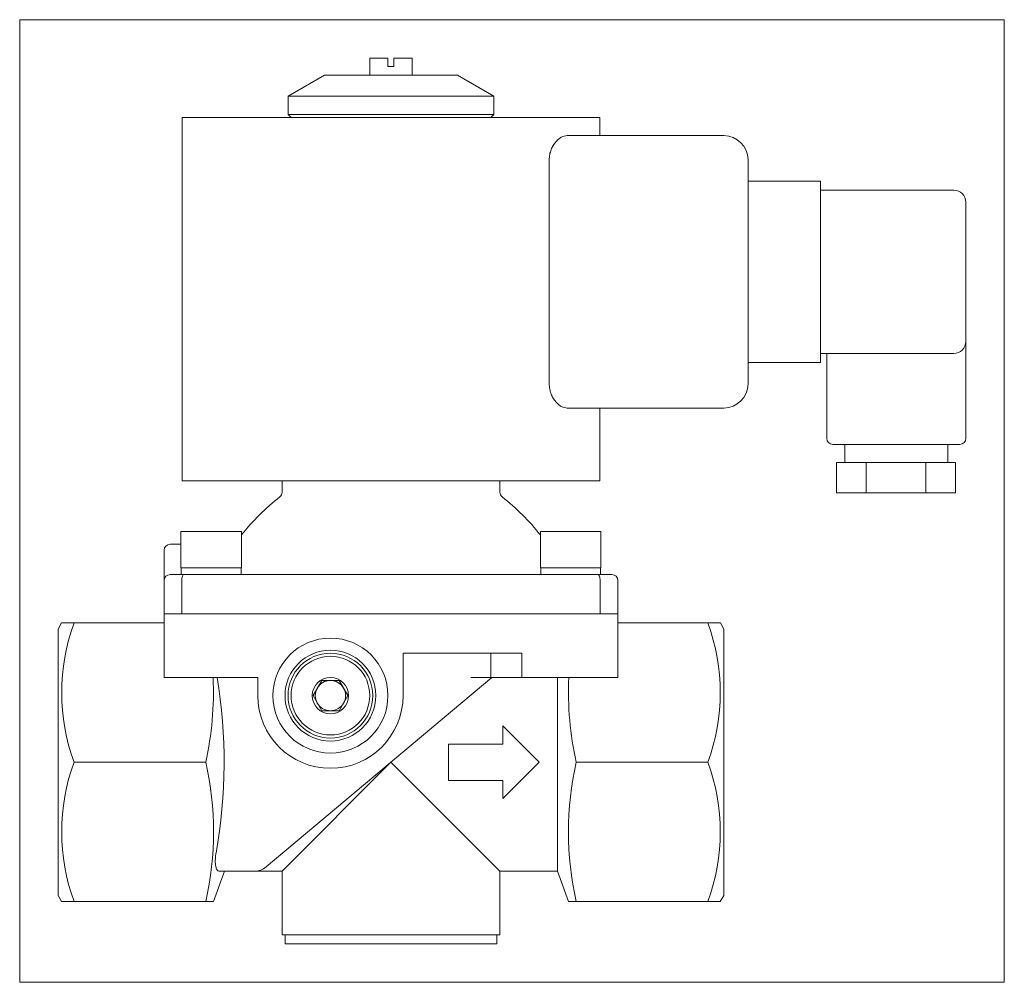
# Model space of a CAD drawing. Extents: x 128 to 290, y 83 to 242.
import ezdxf
from ezdxf.xclip import XClip

# ---------------------------------------------------------------- set-up
doc = ezdxf.new("R2010")
doc.units = 0
doc.header["$LTSCALE"] = 25.4
doc.header["$MEASUREMENT"] = 0
doc.header["$XCLIPFRAME"] = 2
doc.layers.get('0').update_dxf_attribs({"linetype": 'CONTINUOUS'})
for name, color, linetype in [('CEWKA_25', 7, 'CONTINUOUS'), ('PODKŁADKA_SPRĘŻ_', 7, 'CONTINUOUS'), ('W-008_WKRĘT_M4X1', 7, 'CONTINUOUS'), ('WA_002_01_00_005', 7, 'CONTINUOUS'), ('WA_007_01_00_007', 7, 'CONTINUOUS'), ('WA_031_01_00_009', 7, 'CONTINUOUS'), ('WA_031_01_00_011', 7, 'CONTINUOUS'), ('WA_137_01_01', 7, 'CONTINUOUS'), ('WB_120_01_02', 7, 'CONTINUOUS'), ('Ś-008IMBUSM6X16', 7, 'CONTINUOUS')]:
    doc.layers.add(name, color=color, linetype=linetype)

# ---------------------------------------------------------------- blocks, each defined once
blk = doc.blocks.new('SE1')
at = {"layer": 'CEWKA_25', "color": 7, "linetype": 'CONTINUOUS', "lineweight": 0}
for p, q in [((154.42, 226.23), (154.42, 166.23)), ((154.42, 226.23), (223.42, 226.23)), ((223.42, 223.23), (223.42, 226.23)), ((218.04, 223.23), (243.92, 223.23)), ((215.08, 182.23), (215.08, 219.23)), ((247.92, 219.23), (247.92, 182.23)), ((247.92, 215.73), (259.92, 215.73)), ((259.92, 215.73), (259.92, 212.23)), ((259.92, 214.23), (281.92, 214.23)), ((259.92, 189.23), (259.92, 212.23)), ((283.92, 212.23), (283.92, 189.23)), ((259.92, 189.23), (259.92, 185.73)), ((283.92, 173.23), (283.92, 189.23)), ((272.42, 187.23), (259.92, 187.23)), ((260.92, 187.23), (260.92, 173.23)), ((281.92, 187.23), (272.42, 187.23)), ((259.92, 185.73), (247.92, 185.73)), ((243.92, 178.23), (218.04, 178.23)), ((223.42, 166.23), (223.42, 178.23)), ((261.92, 172.23), (282.92, 172.23)), ((263.92, 172.23), (263.92, 169.23)), ((280.92, 169.23), (280.92, 172.23)), ((267.47, 169.23), (262.56, 169.23)), ((262.56, 164.23), (262.56, 169.23)), ((272.42, 169.23), (267.47, 169.23)), ((267.47, 164.23), (267.47, 169.23)), ((277.29, 169.23), (272.42, 169.23)), ((279.34, 169.23), (277.29, 169.23)), ((277.29, 164.23), (277.29, 169.23)), ((279.34, 169.23), (280.16, 169.23)), ((282.19, 169.23), (280.16, 169.23)), ((282.19, 164.23), (282.19, 169.23)), ((154.42, 166.23), (223.42, 166.23)), ((267.47, 164.23), (262.56, 164.23)), ((277.29, 164.23), (267.47, 164.23)), ((282.19, 164.23), (277.29, 164.23))]:
    blk.add_line(p, q, dxfattribs=at)
for centre, radius, start, end in [((243.92, 219.23), 4, 0, 90), ((281.92, 212.23), 2, 0, 90), ((281.92, 189.23), 2, 270, 360), ((243.92, 182.23), 4, 270, 360), ((261.92, 173.23), 1, 180, 270), ((282.92, 173.23), 1, 270, 360)]:
    blk.add_arc(centre, radius, start, end, dxfattribs=at)
for points, knots in [([(215.08, 219.23), (215.08, 219.53), (215.1, 219.82), (215.18, 220.24), (215.22, 220.38), (215.3, 220.65), (215.34, 220.78), (215.48, 221.15), (215.6, 221.39), (215.86, 221.82), (215.99, 222.01), (216.29, 222.35), (216.44, 222.5), (216.75, 222.76), (216.91, 222.87), (217.4, 223.14), (217.73, 223.23), (218.04, 223.23)], [0, 0, 0, 0, 0.125, 0.125, 0.1875, 0.1875, 0.25, 0.25, 0.375, 0.375, 0.5, 0.5, 0.625, 0.625, 0.75, 0.75, 1, 1, 1, 1]), ([(218.04, 178.23), (217.73, 178.23), (217.4, 178.32), (216.92, 178.58), (216.76, 178.69), (216.44, 178.95), (216.29, 179.1), (216, 179.44), (215.86, 179.64), (215.6, 180.06), (215.49, 180.29), (215.29, 180.8), (215.21, 181.07), (215.11, 181.63), (215.08, 181.93), (215.08, 182.23)], [0, 0, 0, 0, 0.25, 0.25, 0.375, 0.375, 0.5, 0.5, 0.625, 0.625, 0.75, 0.75, 0.875, 0.875, 1, 1, 1, 1])]:
    blk.add_open_spline(points, degree=3, knots=knots, dxfattribs=at)
at = {"layer": 'PODKŁADKA_SPRĘŻ_', "color": 7, "linetype": 'CONTINUOUS', "lineweight": 0}
for p, q in [((154.27, 151.83), (154.27, 150.73)), ((164.17, 150.73), (164.17, 151.83)), ((213.67, 151.83), (213.67, 150.73)), ((223.57, 150.73), (223.57, 151.83))]:
    blk.add_line(p, q, dxfattribs=at)
at = {"layer": 'W-008_WKRĘT_M4X1', "color": 7, "linetype": 'CONTINUOUS', "lineweight": 0}
for p, q in [((188.42, 236.03), (185.42, 236.03)), ((185.42, 236.03), (185.42, 233.23)), ((188.42, 236.03), (188.42, 234.63)), ((189.42, 236.03), (192.42, 236.03)), ((189.42, 234.63), (189.42, 236.03)), ((192.42, 233.23), (192.42, 236.03)), ((188.42, 234.63), (189.42, 234.63))]:
    blk.add_line(p, q, dxfattribs=at)
at = {"layer": 'WA_002_01_00_005', "color": 7, "linetype": 'CONTINUOUS', "lineweight": 0}
for p, q in [((171.42, 91.23), (171.42, 89.73)), ((206.42, 89.73), (206.42, 91.23)), ((206.42, 89.73), (171.42, 89.73))]:
    blk.add_line(p, q, dxfattribs=at)
at = {"layer": 'WA_007_01_00_007', "color": 7, "linetype": 'CONTINUOUS', "lineweight": 0}
for p, q in [((177.92, 233.23), (171.92, 229.76)), ((199.92, 233.23), (177.92, 233.23)), ((205.92, 229.76), (199.92, 233.23)), ((205.92, 229.76), (171.92, 229.76)), ((171.92, 229.76), (171.92, 226.73)), ((205.92, 226.73), (205.92, 229.76)), ((205.92, 226.73), (171.92, 226.73)), ((171.92, 226.73), (172.42, 226.23)), ((205.42, 226.23), (205.92, 226.73))]:
    blk.add_line(p, q, dxfattribs=at)
at = {"layer": 'WA_031_01_00_009', "color": 7, "linetype": 'CONTINUOUS', "lineweight": 0}
for p, q in [((176.04, 130.73), (177.48, 133.23)), ((177.48, 133.23), (180.37, 133.23)), ((180.37, 133.23), (181.81, 130.73)), ((177.48, 128.23), (176.04, 130.73)), ((181.81, 130.73), (180.37, 128.23)), ((180.37, 128.23), (177.48, 128.23))]:
    blk.add_line(p, q, dxfattribs=at)
for radius in [7, 6.5, 3]:
    blk.add_circle((178.92, 130.73), radius, dxfattribs=at)
for start, end in [(150, 210), (90, 150), (30, 90), (330, 30), (210, 270), (270, 330)]:
    blk.add_arc((178.92, 130.73), 2.5, start, end, dxfattribs=at)
at = {"layer": 'WA_031_01_00_011', "color": 7, "linetype": 'CONTINUOUS', "lineweight": 0}
blk.add_circle((178.92, 130.73), 7.5, dxfattribs=at)
at = {"layer": 'WA_137_01_01', "color": 7, "linetype": 'CONTINUOUS', "lineweight": 0}
for p, q in [((151.42, 133.73), (151.42, 144.23)), ((151.64, 144.23), (155.42, 144.23)), ((155.42, 144.23), (222.42, 144.23)), ((222.42, 144.23), (226.21, 144.23)), ((226.42, 133.73), (226.42, 144.23)), ((134.5, 142.73), (133.92, 141.73)), ((133.92, 97.73), (133.92, 141.73)), ((136.55, 142.73), (134.5, 142.73)), ((151.42, 142.73), (136.55, 142.73)), ((241.29, 142.73), (226.42, 142.73)), ((241.29, 142.73), (243.35, 142.73)), ((243.92, 141.73), (243.35, 142.73)), ((243.92, 97.73), (243.92, 141.73)), ((190.92, 130.73), (190.92, 137.73)), ((190.92, 137.73), (210.57, 137.73)), ((205.42, 133.73), (205.42, 137.73)), ((210.57, 133.73), (210.57, 137.73)), ((151.42, 133.73), (155.42, 133.73)), ((155.42, 133.73), (166.92, 133.73)), ((166.92, 133.73), (166.92, 130.73)), ((205.61, 133.73), (168.31, 102.43)), ((205.42, 133.73), (202.14, 133.73)), ((205.42, 133.73), (210.57, 133.73)), ((210.57, 133.73), (222.42, 133.73)), ((216.42, 133.73), (216.42, 101.73)), ((222.42, 133.73), (226.42, 133.73)), ((207.42, 125.73), (213.42, 119.73)), ((207.42, 122.73), (207.42, 125.73)), ((198.42, 122.73), (207.42, 122.73)), ((198.42, 116.73), (198.42, 122.73)), ((158.31, 119.73), (136.55, 119.73)), ((188.92, 119.73), (170.92, 101.73)), ((188.92, 119.73), (206.92, 101.73)), ((213.42, 119.73), (207.42, 113.73)), ((241.29, 119.73), (219.54, 119.73)), ((207.42, 116.73), (198.42, 116.73)), ((207.42, 113.73), (207.42, 116.73)), ((159.6, 96.73), (161.42, 101.73)), ((166.38, 101.73), (160.53, 101.73)), ((166.38, 101.73), (170.92, 101.73)), ((170.92, 101.73), (170.92, 91.23)), ((206.92, 91.23), (206.92, 101.73)), ((206.92, 101.73), (216.42, 101.73)), ((216.42, 101.73), (218.24, 96.73)), ((133.92, 97.73), (134.5, 96.73)), ((243.34, 96.72), (243.92, 97.73)), ((136.55, 96.73), (134.5, 96.73)), ((158.31, 96.73), (136.55, 96.73)), ((218.24, 96.73), (219.54, 96.73)), ((241.29, 96.73), (219.54, 96.73)), ((241.29, 96.73), (241.52, 96.73)), ((170.92, 91.23), (206.92, 91.23))]:
    blk.add_line(p, q, dxfattribs=at)
blk.add_circle((178.92, 130.73), 9.5, dxfattribs=at)
for centre, radius, start, end in [((167.91, 131.23), 33.4, 159.8579, 200.1421), ((209.88, 131.23), 33.45, 339.8922, 20.1078), ((106.47, 131.33), 53.12, 347.3806, 2.5826), ((77.46, 119.7), 83.9, 349.7228, 9.6283), ((271.41, 131.34), 53.15, 177.4214, 192.6154), ((178.92, 130.73), 12, 180, 360), ((167.91, 108.23), 33.4, 159.8579, 200.1421), ((107.86, 108.23), 51.74, 347.1589, 12.8411), ((269.97, 108.23), 51.73, 167.1546, 192.8454), ((209.88, 108.23), 33.45, 339.8922, 20.1078), ((166.38, 104.73), 3, 270, 310), ((158.96, -2202.16), 2298.89, 89.98386, 90.01614), ((218.89, -1943.2), 2039.93, 89.98181, 90.01819)]:
    blk.add_arc(centre, radius, start, end, dxfattribs=at)
for points, knots in [([(160.53, 101.73), (160.48, 101.74), (160.38, 101.75), (160.19, 101.89), (160, 102.26), (159.88, 103), (159.9, 103.78), (159.95, 104.3), (159.99, 104.59), (160.01, 104.73)], [0, 0, 0, 0, 0.130832, 0.249359, 0.499223, 0.748903, 0.874329, 0.939008, 1, 1, 1, 1]), ([(241.29, 96.73), (241.92, 96.73), (242.44, 96.73), (242.97, 96.73), (243.11, 96.73), (243.3, 96.73), (243.35, 96.73), (243.35, 96.73)], [0, 0, 0, 0, 0.25, 0.25, 0.375, 0.375, 0.4987611, 0.4987611, 0.4987611, 0.4987611])]:
    blk.add_open_spline(points, degree=3, knots=knots, dxfattribs=at)
at = {"layer": 'WB_120_01_02', "color": 7, "linetype": 'CONTINUOUS', "lineweight": 0}
for p, q in [((170.92, 166.23), (170.92, 164.34)), ((206.92, 164.34), (206.92, 166.23)), ((151.42, 154.73), (151.42, 151.4)), ((154.22, 155.73), (152.42, 155.73)), ((151.42, 149.73), (151.42, 151.4)), ((151.42, 149.73), (151.42, 144.23)), ((152.42, 150.73), (154.75, 150.73)), ((154.36, 144.23), (154.36, 149.73)), ((154.75, 150.73), (223.1, 150.73)), ((223.1, 150.73), (225.42, 150.73)), ((223.49, 149.73), (223.49, 144.23)), ((226.42, 144.23), (226.42, 149.73)), ((151.64, 144.23), (151.42, 144.23)), ((154.36, 144.23), (154.12, 144.23)), ((223.49, 144.23), (154.36, 144.23)), ((223.72, 144.23), (223.49, 144.23)), ((226.42, 144.23), (226.21, 144.23))]:
    blk.add_line(p, q, dxfattribs=at)
for centre, radius, start, end in [((169.92, 164.34), 1, 308.3185, 360), ((207.92, 164.34), 1, 180, 231.6815), ((194.72, 132.96), 39, 128.3185, 141.4482), ((183.12, 132.96), 39, 38.5518, 51.6815), ((152.42, 154.73), 1, 90, 180), ((152.42, 149.73), 1, 90, 180), ((225.42, 149.73), 1, 0, 90)]:
    blk.add_arc(centre, radius, start, end, dxfattribs=at)
for points in [[(154.75, 150.73), (154.65, 150.73), (154.55, 150.63), (154.44, 150.36), (154.41, 150.25), (154.37, 150), (154.36, 149.87), (154.36, 149.73)], [(223.1, 150.73), (223.19, 150.73), (223.29, 150.63), (223.41, 150.36), (223.44, 150.25), (223.48, 150), (223.49, 149.87), (223.49, 149.73)]]:
    blk.add_open_spline(points, degree=3, knots=[0, 0, 0, 0, 0.5, 0.5, 0.75, 0.75, 1, 1, 1, 1], dxfattribs=at)
at = {"layer": 'Ś-008IMBUSM6X16', "color": 7, "linetype": 'CONTINUOUS', "lineweight": 0}
for p, q in [((164.22, 157.83), (154.22, 157.83)), ((154.22, 157.83), (154.22, 151.83)), ((164.22, 151.83), (164.22, 157.83)), ((213.62, 157.83), (213.62, 151.83)), ((223.62, 157.83), (213.62, 157.83)), ((223.62, 151.83), (223.62, 157.83)), ((164.22, 151.83), (154.22, 151.83)), ((223.62, 151.83), (213.62, 151.83))]:
    blk.add_line(p, q, dxfattribs=at)

msp = doc.modelspace()

# ---------------------------------------------------------------- block references
at = {"color": 0, "lineweight": 0}
ref = msp.add_blockref('SE1', (0, 0), dxfattribs=at)
XClip(ref).set_block_clipping_path([(127.5726942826, 83.3786834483), (290.272700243, 242.3786863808)])
ref.dxf.unprotected_set("ltscale", 0)

doc.saveas('drawing.dxf')
